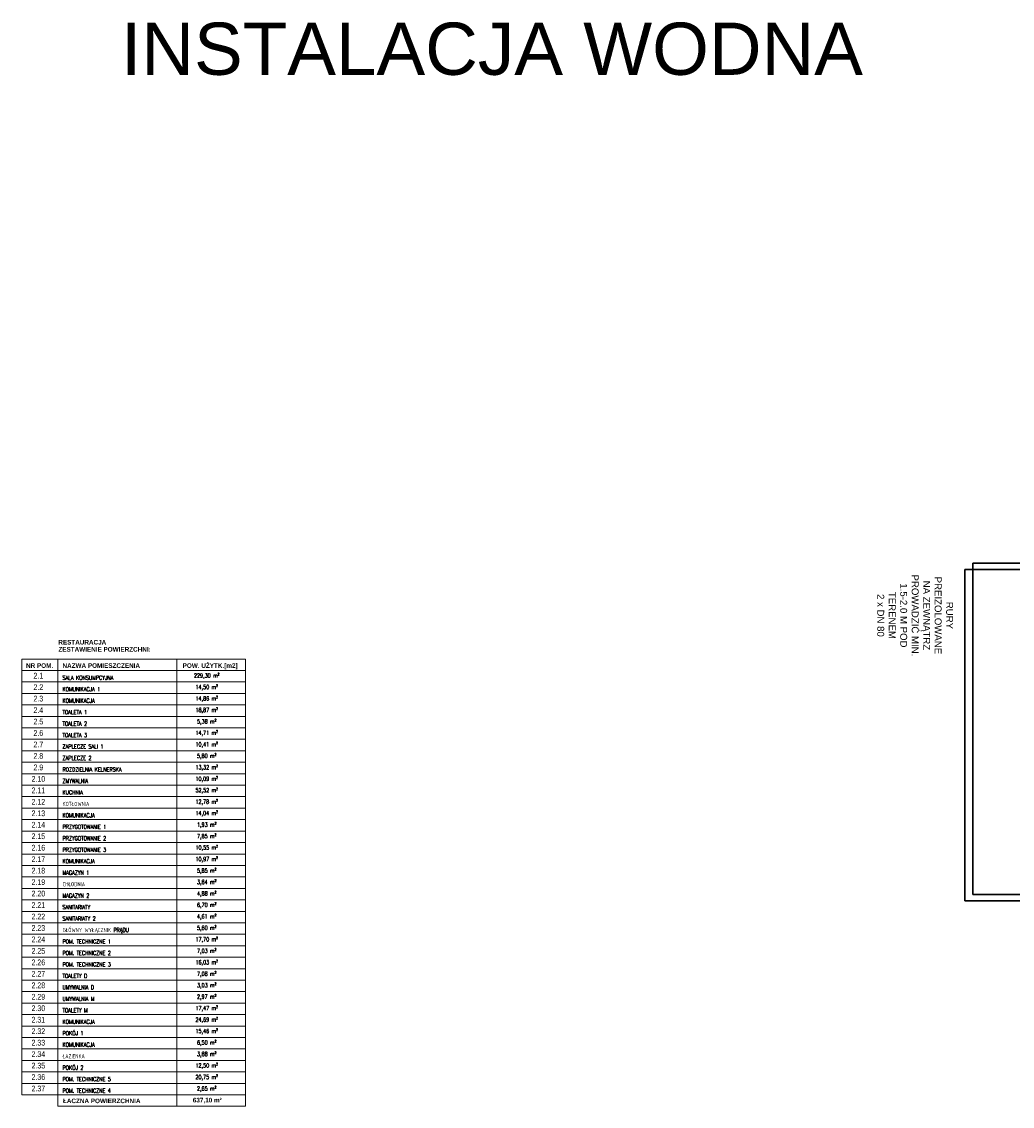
# Model space of a CAD drawing. Header units: millimetres. Extents: x 16698 to 93787, y -21104 to 39413.
# Tile 152 of 256: x 21177 to 23334, y 17012 to 19374. Entities that reach past the tile are written whole.
import ezdxf
from ezdxf.enums import TextEntityAlignment as Align
from ezdxf.lldxf.tags import DXFTag

# ---------------------------------------------------------------- set-up
doc = ezdxf.new("R2010")
doc.units = ezdxf.units.MM
for name, color, linetype, lineweight in [('!MODUS_OPIS POMIESZCZEŃ', 8, 'Continuous', 13), ('is_kotłownia', 7, 'Continuous', 25), ('ROZDZIELACZ', 7, 'Continuous', 35)]:
    doc.layers.add(name, color=color, linetype=linetype, lineweight=lineweight)
doc.layers.add('FL_KOTLOWNIA', color=7, linetype='Continuous')
doc.styles.get("Standard").update_dxf_attribs({"font": 'arial.ttf'})
doc.styles.add('STYLE10', font='arialbd.ttf')
doc.styles.add('TXT', font='simplex.shx', dxfattribs={"width": 0.8})
tags = doc.linetypes.add('SOLID', pattern=[10, 10, 0]).pattern_tags.tags
tags[6:7] = [DXFTag(74, 4), DXFTag(75, 0), DXFTag(340, '0'), DXFTag(46, 0.0), DXFTag(50, 0.0), DXFTag(44, 0.0), DXFTag(45, 0.0)]
tags[4:5] = [DXFTag(74, 4), DXFTag(75, 0), DXFTag(340, '0'), DXFTag(46, 0.0), DXFTag(50, 0.0), DXFTag(44, 0.0), DXFTag(45, 0.0)]

msp = doc.modelspace()

# ---------------------------------------------------------------- linework, layer by layer
at = {"layer": '!MODUS_OPIS POMIESZCZEŃ', "color": 8, "ltscale": 0.7}
for points in [[(21256.08589, 17961.29921), (21177.33589, 17961.29923), (21177.3359, 17986.27423), (21256.0859, 17986.27421)], [(21514.83589, 17961.29917), (21256.08589, 17961.29921), (21256.0859, 17986.27421), (21514.8359, 17986.27417)], [(21664.34335, 17961.29914), (21514.83589, 17961.29917), (21514.8359, 17986.27417), (21664.34335, 17986.27414)], [(21256.08589, 17936.32421), (21177.33589, 17936.32423), (21177.33589, 17961.29923), (21256.08589, 17961.29921)], [(21514.83589, 17936.32417), (21256.08589, 17936.32421), (21256.08589, 17961.29921), (21514.83589, 17961.29917)], [(21664.34334, 17936.32414), (21514.83589, 17936.32417), (21514.83589, 17961.29917), (21664.34335, 17961.29914)], [(21256.08588, 17911.34921), (21177.33588, 17911.34923), (21177.33589, 17936.32423), (21256.08589, 17936.32421)], [(21514.83588, 17911.34917), (21256.08588, 17911.34921), (21256.08589, 17936.32421), (21514.83589, 17936.32417)], [(21664.34334, 17911.34914), (21514.83588, 17911.34917), (21514.83589, 17936.32417), (21664.34334, 17936.32414)], [(21256.08588, 17886.37421), (21177.33588, 17886.37423), (21177.33588, 17911.34923), (21256.08588, 17911.34921)], [(21514.83588, 17886.37417), (21256.08588, 17886.37421), (21256.08588, 17911.34921), (21514.83588, 17911.34917)], [(21664.34333, 17886.37414), (21514.83588, 17886.37417), (21514.83588, 17911.34917), (21664.34334, 17911.34914)], [(21256.08587, 17861.39921), (21177.33587, 17861.39923), (21177.33588, 17886.37423), (21256.08588, 17886.37421)], [(21514.83587, 17861.39917), (21256.08587, 17861.39921), (21256.08588, 17886.37421), (21514.83588, 17886.37417)], [(21664.34333, 17861.39914), (21514.83587, 17861.39917), (21514.83588, 17886.37417), (21664.34333, 17886.37414)], [(21256.08587, 17836.42421), (21177.33587, 17836.42423), (21177.33587, 17861.39923), (21256.08587, 17861.39921)], [(21514.83587, 17836.42417), (21256.08587, 17836.42421), (21256.08587, 17861.39921), (21514.83587, 17861.39917)], [(21664.34333, 17836.42414), (21514.83587, 17836.42417), (21514.83587, 17861.39917), (21664.34333, 17861.39914)], [(21256.08586, 17811.44921), (21177.33586, 17811.44923), (21177.33587, 17836.42423), (21256.08587, 17836.42421)], [(21514.83586, 17811.44917), (21256.08586, 17811.44921), (21256.08587, 17836.42421), (21514.83587, 17836.42417)], [(21664.34332, 17811.44914), (21514.83586, 17811.44917), (21514.83587, 17836.42417), (21664.34333, 17836.42414)], [(21256.08586, 17786.47421), (21177.33586, 17786.47423), (21177.33586, 17811.44923), (21256.08586, 17811.44921)], [(21514.83586, 17786.47417), (21256.08586, 17786.47421), (21256.08586, 17811.44921), (21514.83586, 17811.44917)], [(21664.34332, 17786.47414), (21514.83586, 17786.47417), (21514.83586, 17811.44917), (21664.34332, 17811.44914)], [(21256.08586, 17761.49921), (21177.33586, 17761.49923), (21177.33586, 17786.47423), (21256.08586, 17786.47421)], [(21514.83586, 17761.49917), (21256.08586, 17761.49921), (21256.08586, 17786.47421), (21514.83586, 17786.47417)], [(21664.34331, 17761.49914), (21514.83586, 17761.49917), (21514.83586, 17786.47417), (21664.34332, 17786.47414)], [(21256.08585, 17736.52421), (21177.33585, 17736.52423), (21177.33586, 17761.49923), (21256.08586, 17761.49921)], [(21514.83585, 17736.52417), (21256.08585, 17736.52421), (21256.08586, 17761.49921), (21514.83586, 17761.49917)], [(21664.34331, 17736.52414), (21514.83585, 17736.52417), (21514.83586, 17761.49917), (21664.34331, 17761.49914)], [(21256.08585, 17711.54921), (21177.33585, 17711.54923), (21177.33585, 17736.52423), (21256.08585, 17736.52421)], [(21514.83585, 17711.54917), (21256.08585, 17711.54921), (21256.08585, 17736.52421), (21514.83585, 17736.52417)], [(21664.3433, 17711.54914), (21514.83585, 17711.54917), (21514.83585, 17736.52417), (21664.34331, 17736.52414)], [(21256.08584, 17686.57421), (21177.33584, 17686.57423), (21177.33585, 17711.54923), (21256.08585, 17711.54921)], [(21514.83584, 17686.57417), (21256.08584, 17686.57421), (21256.08585, 17711.54921), (21514.83585, 17711.54917)], [(21664.3433, 17686.57414), (21514.83584, 17686.57417), (21514.83585, 17711.54917), (21664.3433, 17711.54914)], [(21256.08584, 17661.59921), (21177.33584, 17661.59923), (21177.33584, 17686.57423), (21256.08584, 17686.57421)], [(21514.83584, 17661.59917), (21256.08584, 17661.59921), (21256.08584, 17686.57421), (21514.83584, 17686.57417)], [(21664.3433, 17661.59914), (21514.83584, 17661.59917), (21514.83584, 17686.57417), (21664.3433, 17686.57414)], [(21256.08583, 17636.62421), (21177.33583, 17636.62423), (21177.33584, 17661.59923), (21256.08584, 17661.59921)], [(21514.83583, 17636.62417), (21256.08583, 17636.62421), (21256.08584, 17661.59921), (21514.83584, 17661.59917)], [(21664.34329, 17636.62414), (21514.83583, 17636.62417), (21514.83584, 17661.59917), (21664.3433, 17661.59914)], [(21256.08583, 17611.64921), (21177.33583, 17611.64923), (21177.33583, 17636.62423), (21256.08583, 17636.62421)], [(21514.83583, 17611.64917), (21256.08583, 17611.64921), (21256.08583, 17636.62421), (21514.83583, 17636.62417)], [(21664.34329, 17611.64914), (21514.83583, 17611.64917), (21514.83583, 17636.62417), (21664.34329, 17636.62414)], [(21256.08582, 17586.67421), (21177.33582, 17586.67423), (21177.33583, 17611.64923), (21256.08583, 17611.64921)], [(21514.83582, 17586.67417), (21256.08582, 17586.67421), (21256.08583, 17611.64921), (21514.83583, 17611.64917)], [(21664.34328, 17586.67414), (21514.83582, 17586.67417), (21514.83583, 17611.64917), (21664.34329, 17611.64914)], [(21256.08582, 17561.69921), (21177.33582, 17561.69923), (21177.33582, 17586.67423), (21256.08582, 17586.67421)], [(21514.83582, 17561.69917), (21256.08582, 17561.69921), (21256.08582, 17586.67421), (21514.83582, 17586.67417)], [(21664.34328, 17561.69914), (21514.83582, 17561.69917), (21514.83582, 17586.67417), (21664.34328, 17586.67414)], [(21256.08582, 17536.72421), (21177.33582, 17536.72423), (21177.33582, 17561.69923), (21256.08582, 17561.69921)], [(21514.83582, 17536.72417), (21256.08582, 17536.72421), (21256.08582, 17561.69921), (21514.83582, 17561.69917)], [(21664.34327, 17536.72414), (21514.83582, 17536.72417), (21514.83582, 17561.69917), (21664.34328, 17561.69914)], [(21256.08581, 17511.74921), (21177.33581, 17511.74923), (21177.33582, 17536.72423), (21256.08582, 17536.72421)], [(21514.83581, 17511.74917), (21256.08581, 17511.74921), (21256.08582, 17536.72421), (21514.83582, 17536.72417)], [(21664.34327, 17511.74914), (21514.83581, 17511.74917), (21514.83582, 17536.72417), (21664.34327, 17536.72414)], [(21256.08581, 17486.77421), (21177.33581, 17486.77423), (21177.33581, 17511.74923), (21256.08581, 17511.74921)], [(21514.83581, 17486.77417), (21256.08581, 17486.77421), (21256.08581, 17511.74921), (21514.83581, 17511.74917)], [(21664.34326, 17486.77414), (21514.83581, 17486.77417), (21514.83581, 17511.74917), (21664.34327, 17511.74914)], [(21256.0858, 17461.79921), (21177.3358, 17461.79923), (21177.33581, 17486.77423), (21256.08581, 17486.77421)], [(21514.8358, 17461.79917), (21256.0858, 17461.79921), (21256.08581, 17486.77421), (21514.83581, 17486.77417)], [(21664.34326, 17461.79914), (21514.8358, 17461.79917), (21514.83581, 17486.77417), (21664.34326, 17486.77414)], [(21256.0858, 17436.82421), (21177.3358, 17436.82423), (21177.3358, 17461.79923), (21256.0858, 17461.79921)], [(21514.8358, 17436.82417), (21256.0858, 17436.82421), (21256.0858, 17461.79921), (21514.8358, 17461.79917)], [(21664.34326, 17436.82414), (21514.8358, 17436.82417), (21514.8358, 17461.79917), (21664.34326, 17461.79914)], [(21256.08579, 17411.84921), (21177.33579, 17411.84923), (21177.3358, 17436.82423), (21256.0858, 17436.82421)], [(21514.83579, 17411.84917), (21256.08579, 17411.84921), (21256.0858, 17436.82421), (21514.8358, 17436.82417)], [(21664.34325, 17411.84914), (21514.83579, 17411.84917), (21514.8358, 17436.82417), (21664.34326, 17436.82414)], [(21256.08579, 17386.87421), (21177.33579, 17386.87423), (21177.33579, 17411.84923), (21256.08579, 17411.84921)], [(21514.83579, 17386.87417), (21256.08579, 17386.87421), (21256.08579, 17411.84921), (21514.83579, 17411.84917)], [(21664.34325, 17386.87414), (21514.83579, 17386.87417), (21514.83579, 17411.84917), (21664.34325, 17411.84914)], [(21256.08579, 17361.89921), (21177.33579, 17361.89923), (21177.33579, 17386.87423), (21256.08579, 17386.87421)], [(21514.83579, 17361.89917), (21256.08579, 17361.89921), (21256.08579, 17386.87421), (21514.83579, 17386.87417)], [(21664.34324, 17361.89914), (21514.83579, 17361.89917), (21514.83579, 17386.87417), (21664.34325, 17386.87414)], [(21256.08578, 17336.92421), (21177.33578, 17336.92423), (21177.33579, 17361.89923), (21256.08579, 17361.89921)], [(21514.83578, 17336.92417), (21256.08578, 17336.92421), (21256.08579, 17361.89921), (21514.83579, 17361.89917)], [(21664.34324, 17336.92414), (21514.83578, 17336.92417), (21514.83579, 17361.89917), (21664.34324, 17361.89914)], [(21256.08578, 17311.94921), (21177.33578, 17311.94923), (21177.33578, 17336.92423), (21256.08578, 17336.92421)], [(21514.83578, 17311.94917), (21256.08578, 17311.94921), (21256.08578, 17336.92421), (21514.83578, 17336.92417)], [(21664.34323, 17311.94914), (21514.83578, 17311.94917), (21514.83578, 17336.92417), (21664.34324, 17336.92414)], [(21256.08577, 17286.97421), (21177.33577, 17286.97423), (21177.33578, 17311.94923), (21256.08578, 17311.94921)], [(21514.83577, 17286.97417), (21256.08577, 17286.97421), (21256.08578, 17311.94921), (21514.83578, 17311.94917)], [(21664.34323, 17286.97414), (21514.83577, 17286.97417), (21514.83578, 17311.94917), (21664.34323, 17311.94914)], [(21256.08577, 17261.99921), (21177.33577, 17261.99923), (21177.33577, 17286.97423), (21256.08577, 17286.97421)], [(21514.83577, 17261.99917), (21256.08577, 17261.99921), (21256.08577, 17286.97421), (21514.83577, 17286.97417)], [(21664.34322, 17261.99914), (21514.83577, 17261.99917), (21514.83577, 17286.97417), (21664.34323, 17286.97414)], [(21256.08577, 17237.02421), (21177.33577, 17237.02423), (21177.33577, 17261.99923), (21256.08577, 17261.99921)], [(21514.83577, 17237.02417), (21256.08577, 17237.02421), (21256.08577, 17261.99921), (21514.83577, 17261.99917)], [(21664.34322, 17237.02414), (21514.83577, 17237.02417), (21514.83577, 17261.99917), (21664.34323, 17261.99914)], [(21256.08576, 17212.04921), (21177.33576, 17212.04923), (21177.33577, 17237.02423), (21256.08577, 17237.02421)], [(21514.83576, 17212.04917), (21256.08576, 17212.04921), (21256.08577, 17237.02421), (21514.83577, 17237.02417)], [(21664.34322, 17212.04914), (21514.83576, 17212.04917), (21514.83577, 17237.02417), (21664.34322, 17237.02414)], [(21256.08576, 17187.07421), (21177.33576, 17187.07423), (21177.33576, 17212.04923), (21256.08576, 17212.04921)], [(21514.83576, 17187.07417), (21256.08576, 17187.07421), (21256.08576, 17212.04921), (21514.83576, 17212.04917)], [(21664.34321, 17187.07414), (21514.83576, 17187.07417), (21514.83576, 17212.04917), (21664.34322, 17212.04914)], [(21256.08575, 17162.09921), (21177.33575, 17162.09923), (21177.33576, 17187.07423), (21256.08576, 17187.07421)], [(21514.83575, 17162.09917), (21256.08575, 17162.09921), (21256.08576, 17187.07421), (21514.83576, 17187.07417)], [(21664.34321, 17162.09914), (21514.83575, 17162.09917), (21514.83576, 17187.07417), (21664.34321, 17187.07414)], [(21256.08575, 17137.12421), (21177.33575, 17137.12423), (21177.33575, 17162.09923), (21256.08575, 17162.09921)], [(21514.83575, 17137.12417), (21256.08575, 17137.12421), (21256.08575, 17162.09921), (21514.83575, 17162.09917)], [(21664.34321, 17137.12414), (21514.83575, 17137.12417), (21514.83575, 17162.09917), (21664.34321, 17162.09914)], [(21256.08574, 17112.14921), (21177.33574, 17112.14923), (21177.33575, 17137.12423), (21256.08575, 17137.12421)], [(21514.83574, 17112.14917), (21256.08574, 17112.14921), (21256.08575, 17137.12421), (21514.83575, 17137.12417)], [(21664.3432, 17112.14914), (21514.83574, 17112.14917), (21514.83575, 17137.12417), (21664.34321, 17137.12414)], [(21256.08574, 17087.17421), (21177.33574, 17087.17423), (21177.33574, 17112.14923), (21256.08574, 17112.14921)], [(21514.83574, 17087.17417), (21256.08574, 17087.17421), (21256.08574, 17112.14921), (21514.83574, 17112.14917)], [(21664.3432, 17087.17414), (21514.83574, 17087.17417), (21514.83574, 17112.14917), (21664.3432, 17112.14914)], [(21256.08573, 17062.19921), (21177.33573, 17062.19923), (21177.33574, 17087.17423), (21256.08574, 17087.17421)], [(21514.83573, 17062.19917), (21256.08573, 17062.19921), (21256.08574, 17087.17421), (21514.83574, 17087.17417)], [(21664.34319, 17062.19914), (21514.83573, 17062.19917), (21514.83574, 17087.17417), (21664.3432, 17087.17414)], [(21256.08573, 17037.22421), (21177.33573, 17037.22423), (21177.33573, 17062.19923), (21256.08573, 17062.19921)], [(21514.83573, 17037.22417), (21256.08573, 17037.22421), (21256.08573, 17062.19921), (21514.83573, 17062.19917)], [(21664.34319, 17037.22414), (21514.83573, 17037.22417), (21514.83573, 17062.19917), (21664.34319, 17062.19914)], [(21514.83573, 17012.24917), (21256.08573, 17012.24921), (21256.08573, 17037.22421), (21514.83573, 17037.22417)], [(21664.34318, 17012.24914), (21514.83573, 17012.24917), (21514.83573, 17037.22417), (21664.34319, 17037.22414)]]:
    msp.add_lwpolyline(points, close=True, dxfattribs=at)
at = {"layer": 'FL_KOTLOWNIA', "color": 1, "lineweight": 30}
for p, q in [((23248.27328, 17473.83692), (23248.27328, 18195.34333)), ((23248.27328, 18195.34333), (23938.01047, 18195.34333)), ((23248.27328, 17473.83692), (23942.76031, 17473.83692))]:
    msp.add_line(p, q, dxfattribs=at)
at = {"layer": 'FL_KOTLOWNIA', "color": 5, "lineweight": 30}
for p, q in [((23230.98216, 17459.51262), (23230.98216, 18181.01903)), ((23230.98216, 18181.01903), (23938.01047, 18181.01903)), ((23230.98216, 17459.51262), (23925.4692, 17459.51262))]:
    msp.add_line(p, q, dxfattribs=at)

# ---------------------------------------------------------------- texts
at = {"layer": '!MODUS_OPIS POMIESZCZEŃ', "color": 8, "ltscale": 0.7}
for s, height, style, width, p in [('RESTAURACJA', 10, 'STYLE10', 0.95, (21257.06439, 18017.91912)), ('ZESTAWIENIE POWIERZCHNI:', 10, 'STYLE10', 0.95, (21257.30696, 18002.40718)), ('NAZWA POMIESZCZENIA', 10, 'STYLE10', 0.95, (21266.21213, 17967.03671)), ('SALA KONSUMPCYJNA', 9, 'TXT', 0.7, (21266.21215, 17941.05308)), ('KOMUNIKACJA 1', 9, 'TXT', 0.7, (21266.21214, 17916.07808)), ('KOMUNIKACJA', 9, 'TXT', 0.7, (21266.21214, 17891.10308)), ('TOALETA 1', 9, 'TXT', 0.7, (21266.21214, 17866.12808)), ('TOALETA 2', 9, 'TXT', 0.7, (21266.21213, 17841.15308)), ('TOALETA 3', 9, 'TXT', 0.7, (21266.21213, 17816.17808)), ('ZAPLECZE SALI 1', 9, 'TXT', 0.7, (21266.21212, 17791.20308)), ('ZAPLECZE 2', 9, 'TXT', 0.7, (21266.21212, 17766.22808)), ('ROZDZIELNIA KELNERSKA', 9, 'TXT', 0.7, (21266.21211, 17741.25308)), ('ZMYWALNIA', 9, 'TXT', 0.7, (21266.21211, 17716.27808)), ('KUCHNIA', 9, 'TXT', 0.7, (21266.2121, 17691.30308)), ('KOTŁOWNIA', 9, 'TXT', 0.7, (21266.2121, 17666.32808)), ('KOMUNIKACJA', 9, 'TXT', 0.7, (21266.2121, 17641.35308)), ('PRZYGOTOWANIE 1', 9, 'TXT', 0.7, (21266.21209, 17616.37808)), ('PRZYGOTOWANIE 2', 9, 'TXT', 0.7, (21266.21209, 17591.40308)), ('PRZYGOTOWANIE 3', 9, 'TXT', 0.7, (21266.21208, 17566.42808)), ('KOMUNIKACJA', 9, 'TXT', 0.7, (21266.21208, 17541.45308)), ('MAGAZYN 1', 9, 'TXT', 0.7, (21266.21207, 17516.47808)), ('CHŁODNIA', 9, 'TXT', 0.7, (21266.21207, 17491.50308)), ('MAGAZYN 2', 9, 'TXT', 0.7, (21266.21206, 17466.52808)), ('SANITARIATY', 9, 'TXT', 0.7, (21266.21206, 17441.55308)), ('SANITARIATY 2', 9, 'TXT', 0.7, (21266.21206, 17416.57808)), ('GŁÓWNY WYŁĄCZNIK PRĄDU', 9, 'TXT', 0.7, (21266.21205, 17391.60308)), ('POM. TECHNICZNE 1', 9, 'TXT', 0.7, (21266.21205, 17366.62808)), ('POM. TECHNICZNE 2', 9, 'TXT', 0.7, (21266.21204, 17341.65308)), ('POM. TECHNICZNE 3', 9, 'TXT', 0.7, (21266.21204, 17316.67808)), ('TOALETY D', 9, 'TXT', 0.7, (21266.21203, 17291.70308)), ('UMYWALNIA D', 9, 'TXT', 0.7, (21266.21203, 17266.72808)), ('UMYWALNIA M', 9, 'TXT', 0.7, (21266.21203, 17241.75308)), ('TOALETY M', 9, 'TXT', 0.7, (21266.21202, 17216.77808)), ('KOMUNIKACJA', 9, 'TXT', 0.7, (21266.21202, 17191.80308)), ('POKÓJ 1', 9, 'TXT', 0.7, (21266.21201, 17166.82808)), ('KOMUNIKACJA', 9, 'TXT', 0.7, (21266.21201, 17141.85308)), ('ŁAZIENKA', 9, 'TXT', 0.7, (21266.21201, 17116.87808)), ('POKÓJ 2', 9, 'TXT', 0.7, (21266.212, 17091.90308)), ('POM. TECHNICZNE 5', 9, 'TXT', 0.7, (21266.212, 17066.92808)), ('POM. TECHNICZNE 4', 9, 'TXT', 0.7, (21266.21199, 17041.95308)), ('ŁACZNA POWIERZCHNIA', 10, 'STYLE10', 0.95, (21267.21711, 17019.09542))]:
    msp.add_text(s, height=height, rotation=359.99998992, dxfattribs=dict(at, style=style, width=width)).set_placement(p)
at = {"layer": '!MODUS_OPIS POMIESZCZEŃ', "color": 8, "ltscale": 0.7, "style": 'STYLE10', "width": 0.95}
msp.add_text('NR POM.', height=10, rotation=359.99998992, dxfattribs=at).set_placement((21216.33035, 17967.03672), align=Align.CENTER)
for s, p in [('POW. UŻYTK.[m2]', (21647.47394, 17967.03664)), ('637,10 m²', (21612.88358, 17020.73159))]:
    msp.add_text(s, height=10, rotation=359.99998992, dxfattribs=at).set_placement(p, align=Align.RIGHT)
at = {"layer": '!MODUS_OPIS POMIESZCZEŃ', "color": 8, "ltscale": 0.7, "style": 'TXT'}
for s, width, heights, insert, char_height, attachment_point, rotation in [('\\pxqc;{\\fArial|b0|i0|c238|p34;\\W0.7;2.1}', 14.2785266, [0], (21206.44651, 17956.33366), 12.5, 1, 359.99998992), ('\\pxqc;{\\W0.7;229,30 m²}', 95.4391611, [0], (21532.45191, 17954.79831, 0.001), 9, 1, 359.99998992), ('\\pxqc;{\\fArial|b0|i0|c238|p34;\\W0.7;2.2}', 14.2785266, [0], (21206.44651, 17931.35866), 12.5, 1, 359.99998992), ('\\pxqc;{\\W0.7;14,50 m²}', 95.4391611, [0], (21532.45191, 17929.82331, 0.001), 9, 1, 359.99998992), ('\\pxqc;{\\fArial|b0|i0|c238|p34;\\W0.7;2.3}', 14.2785266, [0], (21206.4465, 17906.38366), 12.5, 1, 359.99998992), ('\\pxqc;{\\W0.7;14,86 m²}', 95.4391611, [0], (21532.4519, 17904.84831, 0.001), 9, 1, 359.99998992), ('\\pxqc;{\\fArial|b0|i0|c238|p34;\\W0.7;2.4}', 14.2785266, [0], (21206.4465, 17881.40866), 12.5, 1, 359.99998992), ('\\pxqc;{\\W0.7;18,87 m²}', 95.4391611, [0], (21532.4519, 17879.87331, 0.001), 9, 1, 359.99998992), ('\\pxqc;{\\W0.7;5,38 m²}', 95.4391611, [11.52381], (21532.45189, 17854.89831, 0.001), 9, 1, 359.99998992), ('\\pxqc;{\\fArial|b0|i0|c238|p34;\\W0.7;2.5}', 14.2785266, [0], (21206.4465, 17856.43366), 12.5, 1, 359.99998992), ('\\pxqc;{\\fArial|b0|i0|c238|p34;\\W0.7;2.6}', 14.2785266, [0], (21206.44649, 17831.45866), 12.5, 1, 359.99998992), ('\\pxqc;{\\W0.7;14,71 m²}', 95.4391611, [0], (21532.45189, 17829.92331, 0.001), 9, 1, 359.99998992), ('\\pxqc;{\\fArial|b0|i0|c238|p34;\\W0.7;2.7}', 14.2785266, [0], (21206.44649, 17806.48366), 12.5, 1, 359.99998992), ('\\pxqc;{\\W0.7;10,41 m²}', 95.4391611, [0], (21532.45189, 17804.94831, 0.001), 9, 1, 359.99998992), ('\\pxqc;{\\fArial|b0|i0|c238|p34;\\W0.7;2.8}', 14.2785266, [0], (21206.44648, 17781.50866), 12.5, 1, 359.99998992), ('\\pxqc;{\\W0.7;5,80 m²}', 95.4391611, [0], (21532.45188, 17779.97331, 0.001), 9, 1, 359.99998992), ('\\pxqc;{\\fArial|b0|i0|c238|p34;\\W0.7;2.9}', 14.2785266, [0], (21206.44648, 17756.53366), 12.5, 1, 359.99998992), ('\\pxqc;{\\W0.7;13,32 m²}', 95.4391611, [0], (21532.45188, 17754.99831, 0.001), 9, 1, 359.99998992), ('\\pxqc;{\\fArial|b0|i0|c238|p34;\\W0.7;2.10}', 14.2785266, [0], (21206.44647, 17731.55866), 12.5, 1, 359.99998992), ('\\pxqc;{\\W0.7;10,09 m²}', 95.4391611, [0], (21532.45187, 17730.02331, 0.001), 9, 1, 359.99998992), ('\\pxqc;{\\fArial|b0|i0|c238|p34;\\W0.7;2.11}', 14.2785266, [0], (21206.44647, 17706.58366), 12.5, 1, 359.99998992), ('\\pxqc;{\\W0.7;52,52 m²}', 95.4391611, [0], (21532.45187, 17705.04831, 0.001), 9, 1, 359.99998992), ('\\pxqc;{\\fArial|b0|i0|c238|p34;\\W0.7;2.12}', 14.2785266, [0], (21206.44646, 17681.60866), 12.5, 1, 359.99998992), ('\\pxqc;{\\W0.7;12,78 m²}', 95.4391611, [11.52381], (21532.45186, 17680.07331, 0.001), 9, 1, 359.99998992), ('\\pxqc;{\\fArial|b0|i0|c238|p34;\\W0.7;2.13}', 14.2785266, [0], (21206.44646, 17656.63366), 12.5, 1, 359.99998992), ('\\pxqc;{\\W0.7;14,04 m²}', 95.4391611, [0], (21532.45186, 17655.09831, 0.001), 9, 1, 359.99998992), ('\\pxqc;{\\fArial|b0|i0|c238|p34;\\W0.7;2.14}', 14.2785266, [0], (21206.44646, 17631.65866), 12.5, 1, 359.99998992), ('\\pxqc;{\\W0.7;1,93 m²}', 95.4391611, [0], (21532.45186, 17630.12331, 0.001), 9, 1, 359.99998992), ('\\pxqc;{\\fArial|b0|i0|c238|p34;\\W0.7;2.15}', 14.2785266, [0], (21206.44645, 17606.68366), 12.5, 1, 359.99998992), ('\\pxqc;{\\W0.7;7,85 m²}', 95.4391611, [0], (21532.45185, 17605.14831, 0.001), 9, 1, 359.99998992), ('\\pxqc;{\\fArial|b0|i0|c238|p34;\\W0.7;2.16}', 14.2785266, [0], (21206.44645, 17581.70866), 12.5, 1, 359.99998992), ('\\pxqc;{\\W0.7;10,55 m²}', 95.4391611, [0], (21532.45185, 17580.17331, 0.001), 9, 1, 359.99998992), ('\\pxqc;{\\fArial|b0|i0|c238|p34;\\W0.7;2.17}', 14.2785266, [0], (21206.44644, 17556.73366), 12.5, 1, 359.99998992), ('\\pxqc;{\\W0.7;10,97 m²}', 95.4391611, [0], (21532.45184, 17555.19831, 0.001), 9, 1, 359.99998992), ('\\pxqc;{\\fArial|b0|i0|c238|p34;\\W0.7;2.18}', 14.2785266, [0], (21206.44644, 17531.75866), 12.5, 1, 359.99998992), ('\\pxqc;{\\W0.7;5,85 m²}', 95.4391611, [0], (21532.45184, 17530.22331, 0.001), 9, 1, 359.99998992), ('\\pxqc;{\\fArial|b0|i0|c238|p34;\\W0.7;2.19}', 14.2785266, [0], (21206.44643, 17506.78366), 12.5, 1, 359.99998992), ('\\pxqc;{\\W0.7;3,84 m²}', 95.4391611, [11.52381], (21532.45183, 17505.24831, 0.001), 9, 1, 359.99998992), ('\\pxqc;{\\fArial|b0|i0|c238|p34;\\W0.7;2.20}', 14.2785266, [0], (21206.44643, 17481.80866), 12.5, 1, 359.99998992), ('\\pxqc;{\\W0.7;4,88 m²}', 95.4391611, [0], (21532.45183, 17480.27331, 0.001), 9, 1, 359.99998992), ('\\pxqc;{\\fArial|b0|i0|c238|p34;\\W0.7;2.21}', 14.2785266, [0], (21206.44643, 17456.83366), 12.5, 1, 359.99998992), ('\\pxqc;{\\W0.7;6,70 m²}', 95.4391611, [0], (21532.45182, 17455.29831, 0.001), 9, 1, 359.99998992), ('\\pxqc;{\\fArial|b0|i0|c238|p34;\\W0.7;2.22}', 14.2785266, [0], (21206.44642, 17431.85866), 12.5, 1, 359.99998992), ('\\pxqc;{\\W0.7;4,61 m²}', 95.4391611, [0], (21532.45182, 17430.32331, 0.001), 9, 1, 359.99998992), ('\\pxqc;{\\fArial|b0|i0|c238|p34;\\W0.7;2.23}', 14.2785266, [0], (21206.44642, 17406.88366), 12.5, 1, 359.99998992), ('\\pxqc;{\\W0.7;5,60 m²}', 95.4391611, [0], (21532.45182, 17405.34831, 0.001), 9, 1, 359.99998992), ('\\pxqc;{\\fArial|b0|i0|c238|p34;\\W0.7;2.24}', 14.2785266, [0], (21206.44641, 17381.90866), 12.5, 1, 359.99998992), ('\\pxqc;{\\W0.7;17,70 m²}', 95.4391611, [0], (21532.45181, 17380.37331, 0.001), 9, 1, 359.99998992), ('\\pxqc;{\\fArial|b0|i0|c238|p34;\\W0.7;2.25}', 14.2785266, [0], (21206.44641, 17356.93366), 12.5, 1, 359.99998992), ('\\pxqc;{\\W0.7;7,03 m²}', 95.4391611, [0], (21532.45181, 17355.39831, 0.001), 9, 1, 359.99998992), ('\\pxqc;{\\fArial|b0|i0|c238|p34;\\W0.7;2.26}', 14.2785266, [0], (21206.4464, 17331.95866), 12.5, 1, 359.99998992), ('\\pxqc;{\\W0.7;16,03 m²}', 95.4391611, [11.52381], (21532.4518, 17330.42331, 0.001), 9, 1, 359.99998992), ('\\pxqc;{\\fArial|b0|i0|c238|p34;\\W0.7;2.27}', 14.2785266, [0], (21206.4464, 17306.98366), 12.5, 1, 359.99998992), ('\\pxqc;{\\W0.7;7,08 m²}', 95.4391611, [0], (21532.4518, 17305.44831, 0.001), 9, 1, 359.99998992), ('\\pxqc;{\\fArial|b0|i0|c238|p34;\\W0.7;2.28}', 14.2785266, [0], (21206.44639, 17282.00866), 12.5, 1, 359.99998992), ('\\pxqc;{\\W0.7;3,03 m²}', 95.4391611, [0], (21532.45179, 17280.47331, 0.001), 9, 1, 359.99998992), ('\\pxqc;{\\fArial|b0|i0|c238|p34;\\W0.7;2.29}', 14.2785266, [0], (21206.44639, 17257.03366), 12.5, 1, 359.99998992), ('\\pxqc;{\\W0.7;2,97 m²}', 95.4391611, [0], (21532.45179, 17255.49831, 0.001), 9, 1, 359.99998992), ('\\pxqc;{\\fArial|b0|i0|c238|p34;\\W0.7;2.30}', 14.2785266, [0], (21206.44639, 17232.05866), 12.5, 1, 359.99998992), ('\\pxqc;{\\W0.7;17,47 m²}', 95.4391611, [0], (21532.45179, 17230.52331, 0.001), 9, 1, 359.99998992), ('\\pxqc;{\\fArial|b0|i0|c238|p34;\\W0.7;2.31}', 14.2785266, [0], (21206.44638, 17207.08366), 12.5, 1, 359.99998992), ('\\pxqc;{\\W0.7;24,69 m²}', 95.4391611, [0], (21532.45178, 17205.54831, 0.001), 9, 1, 359.99998992), ('\\pxqc;{\\fArial|b0|i0|c238|p34;\\W0.7;2.32}', 14.2785266, [0], (21206.44638, 17182.10866), 12.5, 1, 359.99998992), ('\\pxqc;{\\W0.7;15,46 m²}', 95.4391611, [0], (21532.45178, 17180.57331, 0.001), 9, 1, 359.99998992), ('\\pxqc;{\\fArial|b0|i0|c238|p34;\\W0.7;2.33}', 14.2785266, [0], (21206.44637, 17157.13366), 12.5, 1, 359.99998992), ('\\pxqc;{\\W0.7;6,50 m²}', 95.4391611, [11.52381], (21532.45177, 17155.59831, 0.001), 9, 1, 359.99998992), ('\\pxqc;{\\fArial|b0|i0|c238|p34;\\W0.7;2.34}', 14.2785266, [0], (21206.44637, 17132.15866), 12.5, 1, 359.99998992), ('\\pxqc;{\\W0.7;3,88 m²}', 95.4391611, [0], (21532.45177, 17130.62331, 0.001), 9, 1, 359.99998992), ('\\pxqc;{\\fArial|b0|i0|c238|p34;\\W0.7;2.35}', 14.2785266, [0], (21206.44637, 17107.18366), 12.5, 1, 359.99998992), ('\\pxqc;{\\W0.7;12,50 m²}', 95.4391611, [0], (21532.45177, 17105.64831, 0.001), 9, 1, 359.99998992), ('\\pxqc;{\\fArial|b0|i0|c238|p34;\\W0.7;2.36}', 14.2785266, [7.52193], (21206.44636, 17082.20866), 12.5, 1, 359.99998992), ('\\pxqc;{\\W0.7;20,75 m²}', 95.4391611, [0], (21532.45176, 17068.69998, 0.001), 9, 7, 0.00001008), ('\\pxqc;{\\fArial|b0|i0|c238|p34;\\W0.7;2.37}', 14.2785266, [0], (21206.44636, 17057.23366), 12.5, 1, 359.99998992), ('\\pxqc;{\\W0.7;2,65 m²}', 95.4391611, [0], (21532.45176, 17043.72498, 0.001), 9, 7, 0.00001008)]:
    msp.add_mtext_dynamic_manual_height_columns(s, width=width, gutter_width=12.5, heights=heights, dxfattribs=dict(at, insert=insert, char_height=char_height, attachment_point=attachment_point, rotation=rotation))
at = {"layer": 'is_kotłownia', "linetype": 'SOLID', "insert": (23122.69095, 18081.24962), "char_height": 15, "width": 217.8119395, "attachment_point": 5, "rotation": 270}
msp.add_mtext('\\fArial|b0|i0|c186|p34;RURY\\PPREIZOLOWANE\\PNA ZEWN\\fArial|b0|i0|c238|p34;ĄTRZ\\PPROWADZIĆ MIN. 1.5-2.0 M POD TERENEM\\P\\fArial|b0|i0|c186|p34;2 x DN 80', dxfattribs=at)
at = {"layer": 'ROZDZIELACZ', "insert": (21393.71056, 19372.24113), "char_height": 113.7270674, "attachment_point": 1}
msp.add_mtext_dynamic_manual_height_columns('INSTALACJA WODNA', width=42990.1631886, gutter_width=568.63534, heights=[0], dxfattribs=at)

doc.saveas('drawing.dxf')
